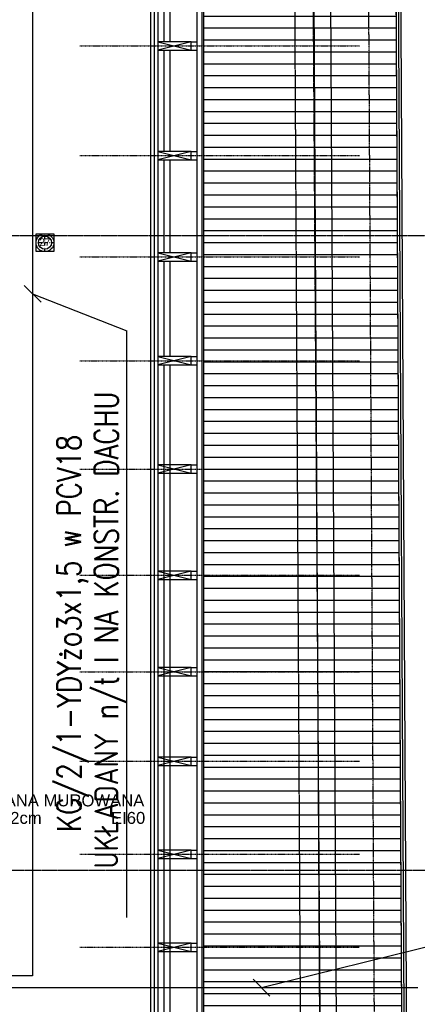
# Model space of a CAD drawing. Header units: inches. Extents: x -145354 to -97635, y 38777 to 78670.
# Tile 189 of 231: x -138671 to -138337, y 68956 to 69782. Entities that reach past the tile are written whole.
import ezdxf
from ezdxf.enums import TextEntityAlignment as Align

# ---------------------------------------------------------------- set-up
doc = ezdxf.new("R2010")
doc.units = ezdxf.units.IN
doc.header["$MEASUREMENT"] = 0
for name, pattern in [('00-inst$0$DASHDOT', [1, 0.5, -0.25, 0, -0.25]), ('CENTER', [2, 1.25, -0.25, 0.25, -0.25]), ('DASHDOT', [1, 0.5, -0.25, 0, -0.25]), ('DASHED', [0.75, 0.5, -0.25]), ('DASHED2', [0.375, 0.25, -0.125])]:
    doc.linetypes.add(name, pattern=pattern)
doc.layers.get('0').update_dxf_attribs({"color": 101})
for name, color, linetype in [('E35', 6, 'Continuous'), ('E50', 3, 'Continuous'), ('Ins-kan', 54, 'Continuous'), ('Os-osie glowne', 8, 'CENTER'), ('piony_K_nr', 240, 'Continuous'), ('Pos-drewno', 22, 'Continuous'), ('Sc-cegla pelna', 32, 'Continuous'), ('Sc-drewno', 22, 'Continuous'), ('Sc-gk', 120, 'Continuous'), ('Sc-gk-hatch', 8, 'Continuous'), ('Sc-izolacja term-obrys', 132, 'Continuous'), ('W-idok', 9, 'Continuous'), ('W-otwor-strop', 126, 'Continuous'), ('wiezba_istn', 135, 'Continuous')]:
    doc.layers.add(name, color=color, linetype=linetype)
doc.styles.add('ROMANS', font='romans', dxfattribs={"width": 0.85})
doc.styles.add('TYTUL2', font='ARIAL.TTF')
doc.linetypes.add('BATTING', pattern='A,0.0001,-0.1,[134,ltypeshp.shx,S=0.1,R=0,X=-0.1,Y=0],-0.2,[134,ltypeshp.shx,S=0.1,R=180,X=0.1,Y=0],-0.1', length=0.4001)

# ---------------------------------------------------------------- blocks, each defined once
blk = doc.blocks.new('_gslkflhklgj')
at = {"linetype": '00-inst$0$DASHDOT', "ltscale": 5}
for p, q in [((7.5, 0), (-7.5, 0)), ((0, -7.5), (0, 7.5))]:
    blk.add_line(p, q, dxfattribs=at)
for radius in [7.5, 5.5]:
    blk.add_circle((0, 0), radius)

msp = doc.modelspace()

# ---------------------------------------------------------------- hatches: boundary and pattern name
at = {"layer": 'W-idok', "ltscale": 4}
h = msp.add_hatch(dxfattribs=at)
h.set_pattern_fill('LINE', color=256, scale=80, style=0)
h.set_pattern_definition([(0, (8661.753, 984.719), (0, 10), [])])
h.paths.add_polyline_path([(-138357.09, 70218.64), (-138516.22, 70057.31), (-138516.22, 66832.43), (-138337.42, 66653.63)])

# ---------------------------------------------------------------- linework, layer by layer
at = {"layer": 'E35'}
for p, q in [((-138667.07, 69558.73), (-138652.93, 69544.59)), ((-138660, 69551.66), (-138580.78, 69520.67)), ((-138580.78, 69028.41), (-138580.78, 69520.67)), ((-138220.17, 69030.39), (-138467.89, 68969.59)), ((-138474.96, 68976.66), (-138460.82, 68962.52))]:
    msp.add_line(p, q, dxfattribs=at)
at = {"layer": 'E50'}
for p, q in [((-138660, 70042.81), (-138660, 68979.59)), ((-138660, 68979.59), (-139000, 68979.59)), ((-138336.71, 68969.59), (-139000, 68969.59))]:
    msp.add_line(p, q, dxfattribs=at)
at = {"layer": 'Os-osie glowne'}
for p, q in [((-138401.84, 66437.11), (-138429.05, 70509.53)), ((-143172.44, 69068.12), (-137983.92, 69068.12))]:
    msp.add_line(p, q, dxfattribs=at)
msp.add_lwpolyline([(-143172.63, 69600.53), (-137984.11, 69600.53)], dxfattribs=at)
at = {"layer": 'Pos-drewno'}
for points in [[(-138554.82, 69756.1), (-138526.82, 69756.1), (-138526.82, 69763.1), (-138554.82, 69763.1)], [(-138554.83, 69664.1), (-138526.83, 69664.1), (-138526.83, 69671.1), (-138554.83, 69671.1)], [(-138554.84, 69579.1), (-138526.84, 69579.1), (-138526.84, 69586.1), (-138554.84, 69586.1)], [(-138554.85, 69492.1), (-138526.85, 69492.1), (-138526.85, 69499.1), (-138554.85, 69499.1)], [(-138554.86, 69401.1), (-138526.86, 69401.1), (-138526.86, 69408.1), (-138554.86, 69408.1)], [(-138554.88, 69312.1), (-138526.88, 69312.1), (-138526.88, 69319.1), (-138554.88, 69319.1)], [(-138554.89, 69231.1), (-138526.89, 69231.1), (-138526.89, 69238.1), (-138554.89, 69238.1)], [(-138554.9, 69156.1), (-138526.9, 69156.1), (-138526.9, 69163.1), (-138554.9, 69163.1)], [(-138554.9, 69078.1), (-138526.9, 69078.1), (-138526.9, 69085.1), (-138554.9, 69085.1)], [(-138554.91, 69000.07), (-138526.91, 69000.07), (-138526.91, 69007.07), (-138554.91, 69007.07)]]:
    msp.add_lwpolyline(points, close=True, dxfattribs=at)
at = {"layer": 'Sc-drewno'}
for p, q in [((-138392.69, 66701.68), (-138411.82, 70170.53)), ((-138406.76, 66715.7), (-138425.74, 70156.53))]:
    msp.add_line(p, q, dxfattribs=at)
at = {"layer": 'Sc-gk'}
for p, q in [((-138560.91, 70019.66), (-138560.91, 66870.06)), ((-138557.91, 70022.66), (-138557.91, 66867.06))]:
    msp.add_line(p, q, dxfattribs=at)
at = {"layer": 'Sc-gk-hatch', "linetype": 'BATTING', "ltscale": 0.25}
for p, q in [((-138549.91, 69867.03), (-138549.91, 69763.1)), ((-138549.91, 69756.1), (-138549.91, 69671.1)), ((-138549.91, 69664.1), (-138549.91, 69586.1)), ((-138549.91, 69579.1), (-138549.91, 69499.1)), ((-138549.91, 69492.1), (-138549.91, 67938.57))]:
    msp.add_line(p, q, dxfattribs=at)
at = {"layer": 'Sc-izolacja term-obrys'}
for p, q in [((-138554.91, 70025.66), (-138554.91, 66864.06)), ((-138544.91, 69867.03), (-138544.91, 69763.1)), ((-138544.91, 69756.1), (-138544.91, 69671.1)), ((-138544.91, 69664.1), (-138544.91, 69586.1)), ((-138544.91, 69579.1), (-138544.91, 69499.1)), ((-138544.91, 69492.1), (-138544.91, 67938.57))]:
    msp.add_line(p, q, dxfattribs=at)
at = {"layer": 'W-idok', "linetype": 'DASHED'}
msp.add_line((-138422.85, 66731.71), (-138441.66, 70140.53), dxfattribs=at)
at = {"layer": 'W-idok'}
for p, q in [((-138517.72, 66826.86), (-138517.72, 70062.85)), ((-138521.72, 66830.86), (-138521.72, 70058.85)), ((-138516.22, 66832.43), (-138516.22, 70057.31)), ((-138516.22, 66832.43), (-138516.22, 70057.31))]:
    msp.add_line(p, q, dxfattribs=at)
at = {"layer": 'W-idok', "linetype": 'DASHDOT'}
for p, q in [((-138620.23, 69759.6), (-138385.64, 69759.6)), ((-138620.24, 69667.6), (-138385.65, 69667.6)), ((-138620.25, 69582.6), (-138385.66, 69582.6)), ((-138620.26, 69495.6), (-138385.67, 69495.6)), ((-138620.27, 69404.6), (-138385.68, 69404.6)), ((-138620.29, 69315.6), (-138385.7, 69315.6)), ((-138620.3, 69234.6), (-138385.71, 69234.6)), ((-138620.3, 69159.6), (-138385.72, 69159.6)), ((-138620.31, 69081.6), (-138385.72, 69081.6)), ((-138620.32, 69003.57), (-138385.73, 69003.57))]:
    msp.add_line(p, q, dxfattribs=at)
at = {"layer": 'W-idok'}
for points in [[(-141535.91, 67299.91), (-141537.55, 68987.01), (-139577.5, 68988.91), (-139579.96, 66643.93), (-138333.36, 66642.62), (-138353.15, 70229.53), (-142809.28, 70229.53), (-142785.33, 66645.8), (-141535.28, 66647.01), (-141535.86, 67246.61)], [(-141537.91, 67299.91), (-141539.55, 68989.01), (-139575.49, 68990.91), (-139577.96, 66645.93), (-138335.37, 66644.62), (-138355.13, 70227.53), (-142807.26, 70227.53), (-142783.35, 66647.81), (-141537.28, 66649.01), (-141537.86, 67246.61)], [(-141539.91, 67299.9), (-141541.55, 68991), (-139573.49, 68992.91), (-139575.96, 66647.93), (-138337.38, 66646.62), (-138357.12, 70225.53), (-142805.25, 70225.53), (-142781.36, 66649.81), (-141539.29, 66651), (-141539.86, 67246.61)], [(-138337.42, 66653.63), (-138357.09, 70218.64)]]:
    msp.add_lwpolyline(points, dxfattribs=at)
at = {"layer": 'W-idok', "linetype": 'DASHED2'}
msp.add_lwpolyline([(-141562.91, 67299.88), (-141564.57, 69013.98), (-139550.47, 69015.93), (-139552.93, 66670.91), (-138360.51, 66669.65), (-138380, 70202.53), (-142782.09, 70202.53), (-142758.51, 66672.83), (-141562.31, 66673.98), (-141562.86, 67246.59)], dxfattribs=at)
at = {"layer": 'W-otwor-strop', "linetype": 'Continuous'}
msp.add_lwpolyline([(-138642.13, 69587.09), (-138657.13, 69587.09), (-138657.13, 69602.09), (-138642.13, 69602.09)], close=True, dxfattribs=at)
at = {"layer": 'wiezba_istn', "linetype": 'Continuous', "ltscale": 10}
for p, q in [((-138554.82, 69763.1), (-138526.82, 69756.1)), ((-138526.82, 69763.1), (-138554.82, 69756.1)), ((-138526.82, 69763.1), (-138521.63, 69763.1)), ((-138526.82, 69756.1), (-138521.63, 69756.1)), ((-138554.83, 69671.1), (-138526.83, 69664.1)), ((-138526.83, 69671.1), (-138554.83, 69664.1)), ((-138526.83, 69671.1), (-138521.64, 69671.1)), ((-138526.83, 69664.1), (-138521.64, 69664.1)), ((-138554.84, 69586.1), (-138526.84, 69579.1)), ((-138526.84, 69586.1), (-138554.84, 69579.1)), ((-138526.84, 69586.1), (-138521.65, 69586.1)), ((-138526.84, 69579.1), (-138521.65, 69579.1)), ((-138554.85, 69499.1), (-138526.85, 69492.1)), ((-138526.85, 69499.1), (-138554.85, 69492.1)), ((-138526.91, 69499.1), (-138521.72, 69499.1)), ((-138526.91, 69492.1), (-138521.72, 69492.1)), ((-138554.86, 69408.1), (-138526.86, 69401.1)), ((-138526.86, 69408.1), (-138554.86, 69401.1)), ((-138526.86, 69408.1), (-138521.67, 69408.1)), ((-138526.86, 69401.1), (-138521.67, 69401.1)), ((-138554.88, 69319.1), (-138526.88, 69312.1)), ((-138526.88, 69319.1), (-138554.88, 69312.1)), ((-138526.88, 69319.1), (-138521.68, 69319.1)), ((-138526.88, 69312.1), (-138521.68, 69312.1)), ((-138554.89, 69238.1), (-138526.89, 69231.1)), ((-138526.89, 69238.1), (-138554.89, 69231.1)), ((-138526.91, 69238.29), (-138521.72, 69238.29)), ((-138526.91, 69231.29), (-138521.72, 69231.29)), ((-138554.9, 69163.1), (-138526.9, 69156.1)), ((-138526.9, 69163.1), (-138554.9, 69156.1)), ((-138526.9, 69163.1), (-138521.7, 69163.1)), ((-138526.9, 69156.1), (-138521.7, 69156.1)), ((-138554.9, 69085.1), (-138526.9, 69078.1)), ((-138526.9, 69085.1), (-138554.9, 69078.1)), ((-138526.9, 69085.1), (-138521.71, 69085.1)), ((-138526.9, 69078.1), (-138521.71, 69078.1)), ((-138554.91, 69007.07), (-138526.91, 69000.07)), ((-138526.91, 69007.07), (-138554.91, 69000.07)), ((-138526.91, 69007.07), (-138521.72, 69007.07)), ((-138526.91, 69000.07), (-138521.72, 69000.07))]:
    msp.add_line(p, q, dxfattribs=at)

# ---------------------------------------------------------------- block references
at = {"layer": 'Ins-kan'}
msp.add_blockref('_gslkflhklgj', (-138649.63, 69594.59), dxfattribs=at)

# ---------------------------------------------------------------- texts
at = {"layer": 'E35', "style": 'ROMANS', "width": 0.8}
for s, p in [('UKŁADANY n/t I NA KONSTR. DACHU', (-138596.7, 69269.61)), ('KG/2/1-YDYżo3x1,5 w PCV18 ', (-138628.04, 69272.33))]:
    msp.add_text(s, height=20, rotation=90, dxfattribs=at).set_placement(p, align=Align.MIDDLE)
at = {"layer": 'piony_K_nr', "style": 'TYTUL2', "width": 0.9}
msp.add_text('27', height=6.5, dxfattribs=at).set_placement((-138654.29, 69591.69, -76.7))
at = {"layer": 'Sc-cegla pelna', "style": 'TYTUL2'}
for s, p in [('ŚCIANA MUROWANA', (-138706.71, 69121.71)), ('gr.12cm               EI60', (-138702.85, 69107.04))]:
    msp.add_text(s, height=10, dxfattribs=at).set_placement(p)

doc.saveas('drawing.dxf')
